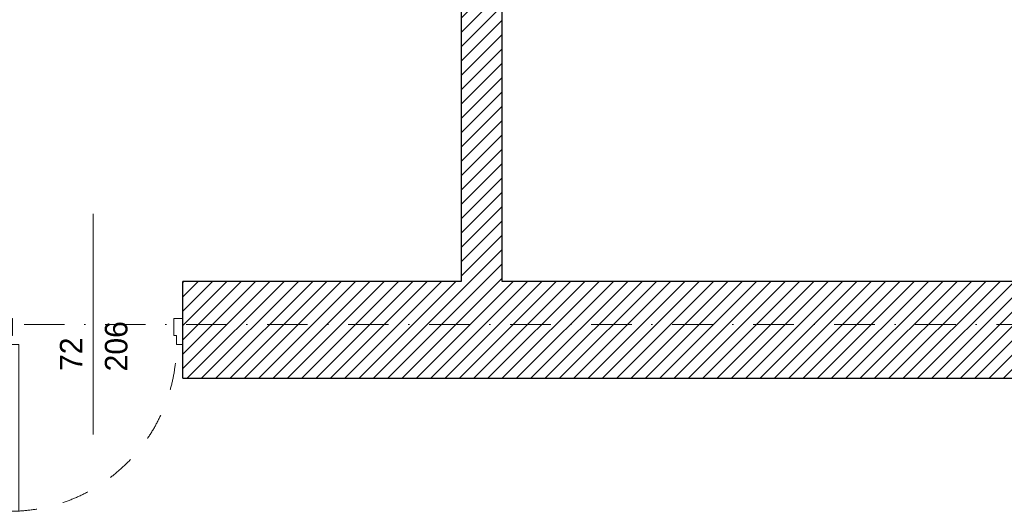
# Model space of a CAD drawing. Header units: millimetres. Extents: x 172139 to 266886, y 89525 to 138225.
# Tile 13 of 72: x 186172 to 190548, y 112377 to 114560. Entities that reach past the tile are written whole.
import ezdxf
from ezdxf.enums import TextEntityAlignment as Align

# ---------------------------------------------------------------- set-up
doc = ezdxf.new("R2010")
doc.units = ezdxf.units.MM
doc.header["$MEASUREMENT"] = 0
doc.linetypes.add('Kropki i Kreski', pattern=[360, 180, -90, 0, -90])
doc.linetypes.add('Przerywana', pattern=[240, 120, -120])
for name, color, linetype in [('Drzwi ArchiCAD', 7, 'Continuous'), ('Konstrukcja - Siatki mod', 7, 'Continuous'), ('KR_INW', 7, 'Continuous'), ('NAPIS_SODON', 7, 'Continuous'), ('Znaczniki drzwi ArchiCADa', 7, 'Continuous')]:
    doc.layers.add(name, color=color, linetype=linetype)
for name, color, linetype, lineweight in [('Drzwi ArchiCAD_Nr_pióra__1', 7, 'Continuous', 13), ('Drzwi ArchiCAD_Nr_pióra__27', 7, 'Continuous', 25), ('KR_INW_Nr_pióra__101', 252, 'Continuous', 5), ('KR_INW_Nr_pióra__27', 7, 'Continuous', 25), ('NAPIS_SODON_Nr_pióra__121', 255, 'Continuous', 0), ('Znaczniki drzwi ArchiCADa_Nr_pióra__7', 7, 'Continuous', 13)]:
    doc.layers.add(name, color=color, linetype=linetype, lineweight=lineweight)
doc.layers.add('Konstrukcja - Siatki mod_Nr_pióra__48', color=7, linetype='Continuous', lineweight=15, true_color=0xa80f02)
doc.layers.add('Znaczniki drzwi ArchiCADa_Nr_pióra__20', color=7, linetype='Continuous', lineweight=13, true_color=0xb00000)
doc.styles.add('GENERATED_STYLE_1', font='txt')
pattern_1 = [(45, (0, 0), (-31.819804, 31.819804), [])]

# ---------------------------------------------------------------- blocks, each defined once
blk = doc.blocks.new('Strop_2', base_point=(188316, 115154.1))
at = {"layer": 'NAPIS_SODON_Nr_pióra__121', "linetype": 'Continuous', "flags": 128}
blk.add_lwpolyline([(224893.2, 113397.6), (205242.2, 113397.6), (204667.3, 113397.6), (188316, 113397.6), (188316, 115154.1), (204667.3, 115154.1), (205241.5, 115154.1), (205242.2, 115154.1), (205242.2, 115394.1), (205241.5, 115154.1), (205174.5, 117823.2), (205315.4, 117824.8), (205315.4, 121145.6), (224463.2, 121145.6)], dxfattribs=at)
blk = doc.blocks.new('Ściana_116', base_point=(188134, 113397.6))
at = {"layer": 'KR_INW_Nr_pióra__101', "linetype": 'Continuous'}
h = blk.add_hatch(dxfattribs=at)
h.set_pattern_fill('Cegła_licówka', color=256, style=0, pattern_type=2)
h.set_pattern_definition(pattern_1)
h.paths.add_polyline_path([(188316, 113397.6), (188316, 115154.1), (188134, 115154.1), (188134, 113397.6)])
at = {"layer": 'KR_INW_Nr_pióra__27', "linetype": 'Continuous', "flags": 128}
for points in [[(188134, 115154.1), (188134, 113397.6)], [(188316, 113397.6), (188316, 115154.1)]]:
    blk.add_lwpolyline(points, dxfattribs=at)
blk = doc.blocks.new('Drzwi 19_48')
at = {"layer": 'Drzwi ArchiCAD_Nr_pióra__1', "linetype": 'Continuous'}
for p, q in [((330.3, 0), (330.3, 740.5)), ((330.3, 740.5), (370.3, 740.5)), ((370.3, 740.5), (370.3, 0)), ((-370.3, 0), (-398.3, 0)), ((-398.3, 0), (-398.3, -115)), ((-370.3, -40), (-370.3, 0)), ((370.3, 0), (330.3, 0)), ((398.3, 0), (370.3, 0)), ((370.3, 0), (370.3, -40)), ((398.3, -115), (398.3, 0)), ((-358.3, -40), (-370.3, -40)), ((-358.3, -115), (-358.3, -40)), ((370.3, -40), (358.3, -40)), ((358.3, -40), (358.3, -115)), ((-398.3, -115), (-358.3, -115)), ((358.3, -115), (398.3, -115))]:
    blk.add_line(p, q, dxfattribs=at)
at = {"layer": 'Drzwi ArchiCAD_Nr_pióra__1', "linetype": 'Przerywana'}
blk.add_arc((370.3, 0), 740.5, 90, 180, dxfattribs=at)
at = {"layer": 'Drzwi ArchiCAD_Nr_pióra__27', "linetype": 'Continuous'}
for p, q in [((-398.3, 0), (-398.3, -115)), ((398.3, 0), (398.3, -115))]:
    blk.add_line(p, q, dxfattribs=at)
blk = doc.blocks.new('Znacznik Wym 19_7')
at = {"layer": 'Znaczniki drzwi ArchiCADa_Nr_pióra__20', "linetype": 'Continuous'}
blk.add_line((0, 250), (0, -730), dxfattribs=at)
at = {"layer": 'Znaczniki drzwi ArchiCADa_Nr_pióra__7', "style": 'GENERATED_STYLE_1'}
for tag, rotation, p in [('AC_MarkerText_5', 180, (737.2, 212.9)), ('AC_MarkerText_3', 270, (-182.4, 30.7)), ('AC_MarkerText_2', 270, (17.6, 30.7))]:
    blk.add_attdef(tag, text='', height=100, rotation=rotation, dxfattribs=at).set_placement(p, align=Align.BOTTOM_LEFT)
blk = doc.blocks.new('Ściana_130', base_point=(209438.1, 113397.6))
at = {"layer": 'KR_INW_Nr_pióra__101', "linetype": 'Continuous'}
h = blk.add_hatch(dxfattribs=at)
h.set_pattern_fill('Cegła_licówka', color=256, style=0, pattern_type=2)
h.set_pattern_definition(pattern_1)
h.paths.add_polyline_path([(186896.6, 113232.6), (186896.6, 113117.6), (186896.6, 112967.6), (190625.6, 112967.6), (190625.6, 113117.6), (190625.6, 113232.6), (190625.6, 113397.6), (186896.6, 113397.6)])
at = {"layer": 'KR_INW_Nr_pióra__27', "linetype": 'Continuous'}
for p, q in [((186896.6, 113232.6), (186896.6, 113397.6)), ((186896.6, 113117.6), (186896.6, 113232.6)), ((186896.6, 112967.6), (186896.6, 113117.6))]:
    blk.add_line(p, q, dxfattribs=at)
at = {"layer": 'KR_INW_Nr_pióra__27', "linetype": 'Continuous', "flags": 128}
for points in [[(188134, 113397.6), (186896.6, 113397.6)], [(190625.6, 113397.6), (188316, 113397.6)], [(186896.6, 112967.6), (190625.6, 112967.6)]]:
    blk.add_lwpolyline(points, dxfattribs=at)
at = {"layer": 'Drzwi ArchiCAD', "linetype": 'Continuous', "zscale": 1000, "rotation": 180}
blk.add_blockref('Drzwi 19_48', (186498.4, 113117.6), dxfattribs=at)
at = {"layer": 'Znaczniki drzwi ArchiCADa', "color": 14, "lineweight": 13, "true_color": 0xb00000}
ref = blk.add_blockref('Znacznik Wym 19_7', (186498.4, 112967.6), dxfattribs=dict(at, rotation=180))
ref.add_attrib('AC_MarkerText_2', '72', dxfattribs={"layer": 'Znaczniki drzwi ArchiCADa_Nr_pióra__7', "color": 7, "height": 100, "rotation": 90, "style": 'GENERATED_STYLE_1'}).set_placement((186480.7, 112999.9), align=Align.BOTTOM_LEFT)
ref.add_attrib('AC_MarkerText_3', '206', dxfattribs={"layer": 'Znaczniki drzwi ArchiCADa_Nr_pióra__7', "color": 7, "height": 100, "rotation": 90, "style": 'GENERATED_STYLE_1'}).set_placement((186680.7, 112998.2), align=Align.BOTTOM_LEFT)
blk = doc.blocks.new('Standardowy znacznik siatki_10')
at = {"layer": 'Konstrukcja - Siatki mod_Nr_pióra__48', "linetype": 'Kropki i Kreski'}
blk.add_line((1000, 0), (72912, 0), dxfattribs=at)

msp = doc.modelspace()

# ---------------------------------------------------------------- block references
at = {"layer": 'Konstrukcja - Siatki mod', "color": 8, "linetype": 'Continuous', "lineweight": 13, "zscale": 1000}
msp.add_blockref('Standardowy znacznik siatki_10', (177989.3, 113205.9), dxfattribs=at)
at = {"layer": 'KR_INW'}
for name, p in [('Ściana_116', (188134, 113397.6)), ('Ściana_130', (209438.1, 113397.6))]:
    msp.add_blockref(name, p, dxfattribs=at)
at = {"layer": 'NAPIS_SODON', "color": 255, "linetype": 'Continuous', "lineweight": 0}
msp.add_blockref('Strop_2', (188316, 115154.1), dxfattribs=at)

doc.saveas('drawing.dxf')
